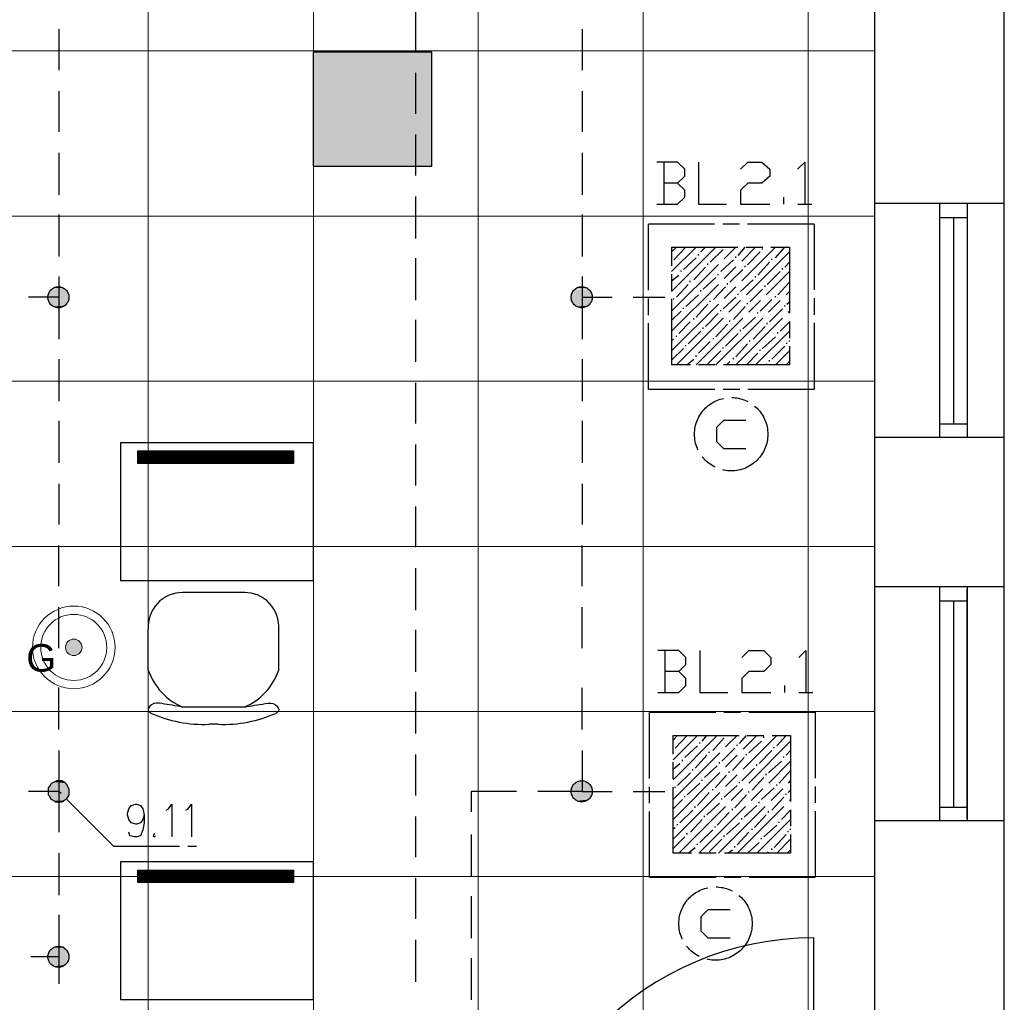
# Model space of a CAD drawing. Header units: millimetres. Extents: x 282377 to 1404227, y -783705 to 1038705.
# Tile 190 of 243: x 385041 to 385398, y 8094 to 8451. Entities that reach past the tile are written whole.
import ezdxf

# ---------------------------------------------------------------- set-up
doc = ezdxf.new("R2010")
doc.units = ezdxf.units.MM
doc.linetypes.add('ACAD_ISO08W100', pattern=[36, 24, -3, 6, -3])
doc.layers.add('!!ELEKTRYKA', color=7, linetype='Continuous')
doc.layers.add('PG_WYPOSAŻENIE', color=9, linetype='Continuous', lineweight=18)
doc.styles.get("Standard").update_dxf_attribs({"font": 'arial.ttf'})

# ---------------------------------------------------------------- blocks, each defined once
blk = doc.blocks.new('A$C6778e20a')
at = {"layer": 'PG_WYPOSAŻENIE', "lineweight": 20, "true_color": 0xa953a0}
h = blk.add_hatch(color=215, dxfattribs=at)
h.dxf.hatch_style = 1
edge = h.paths.add_edge_path()
edge.add_arc((-30, 30), 3, 0, 360)
at = {"layer": 'PG_WYPOSAŻENIE', "color": 217, "true_color": 0x93278f}
for radius in [15, 12, 3]:
    blk.add_circle((-30, 30), radius, dxfattribs=at)
at = {"layer": 'PG_WYPOSAŻENIE', "color": 217, "true_color": 0x93278f, "insert": (-47.23, 31.18), "char_height": 10, "width": 650.6795, "attachment_point": 1}
blk.add_mtext('G', dxfattribs=at)

msp = doc.modelspace()

# ---------------------------------------------------------------- hatches: boundary and pattern name
at = {"layer": '!!ELEKTRYKA'}
h = msp.add_hatch(color=252, dxfattribs=at)
h.dxf.hatch_style = 1
h.paths.add_polyline_path([(385190.2, 8398.12), (385190.2, 8439.62), (385158.05, 8439.62), (385147.2, 8425.2), (385147.2, 8398.12)])
h = msp.add_hatch(color=252, dxfattribs=at)
h.dxf.hatch_style = 1
h.paths.add_polyline_path([(385158.05, 8439.62), (385147.2, 8439.62), (385147.2, 8425.2)])

# ---------------------------------------------------------------- linework, layer by layer
at = {"layer": '!!ELEKTRYKA', "color": 252, "lineweight": 15, "ltscale": 15}
for p, q in [((385087.2, 8991.12), (385087.2, 7840.12)), ((385147.2, 8439.62), (385147.2, 8936.12)), ((385207.13, 8019.12), (385207.13, 8798.76)), ((385267.04, 8022.5), (385267.04, 8802.14)), ((385327, 8020.34), (385327, 8799.98)), ((385351.2, 8440.12), (384595.7, 8440.12)), ((385147.2, 8398.12), (385147.2, 7840.12)), ((385351.2, 8380.12), (384578.7, 8380.12)), ((385351.2, 8320.12), (384578.7, 8320.12)), ((385351.2, 8260.12), (384578.7, 8260.12)), ((385351.2, 8200.12), (384578.7, 8200.12)), ((385351.2, 8140.12), (384578.7, 8140.12))]:
    msp.add_line(p, q, dxfattribs=at)
at = {"layer": '!!ELEKTRYKA', "color": 252}
for p, q in [((385351.2, 8019.12), (385351.2, 8831.62)), ((385398.2, 8043.62), (385398.2, 8743.12)), ((385190.2, 8439.62), (385147.2, 8439.62)), ((385147.2, 8398.12), (385147.2, 8439.62)), ((385190.2, 8398.12), (385190.2, 8439.62)), ((385190.2, 8398.12), (385147.2, 8398.12)), ((385398.2, 8384.62), (385351.2, 8384.62)), ((385374.7, 8384.62), (385374.7, 8299.62)), ((385384.7, 8384.62), (385384.7, 8299.62)), ((385384.7, 8384.12), (385384.7, 8300.12)), ((385374.7, 8379.62), (385384.7, 8379.62)), ((385379.7, 8379.62), (385379.7, 8304.62)), ((385374.7, 8304.62), (385384.7, 8304.62)), ((385398.2, 8299.62), (385351.2, 8299.62)), ((385147.2, 8297.69), (385077.2, 8297.69)), ((385077.2, 8297.69), (385077.2, 8247.69)), ((385147.2, 8247.69), (385147.2, 8297.69)), ((385077.2, 8247.69), (385147.2, 8247.69)), ((385398.2, 8245.37), (385351.2, 8245.37)), ((385374.7, 8245.37), (385374.7, 8160.37)), ((385384.7, 8245.37), (385384.7, 8160.37)), ((385384.7, 8161.12), (385384.7, 8244.62)), ((385374.7, 8240.37), (385384.7, 8240.37)), ((385379.7, 8240.37), (385379.7, 8165.37)), ((385374.7, 8165.37), (385384.7, 8165.37)), ((385398.2, 8160.37), (385351.2, 8160.37)), ((385147.2, 8145.46), (385077.2, 8145.46)), ((385077.2, 8145.46), (385077.2, 8095.46)), ((385147.2, 8095.46), (385147.2, 8145.46)), ((385077.2, 8095.46), (385147.2, 8095.46))]:
    msp.add_line(p, q, dxfattribs=at)
at = {"layer": '!!ELEKTRYKA', "color": 252, "linetype": 'Continuous', "ltscale": 10}
for p, q in [((385083.46, 8294.72), (385083.49, 8294.76)), ((385083.46, 8294.28), (385083.94, 8294.76)), ((385083.46, 8293.83), (385084.39, 8294.76)), ((385083.46, 8293.38), (385084.84, 8294.76)), ((385083.46, 8292.93), (385085.29, 8294.76)), ((385083.46, 8292.48), (385085.74, 8294.76)), ((385083.46, 8292.03), (385086.19, 8294.76)), ((385083.46, 8291.58), (385086.64, 8294.76)), ((385083.46, 8291.13), (385087.08, 8294.76)), ((385083.46, 8290.68), (385087.53, 8294.76)), ((385083.48, 8290.26), (385087.98, 8294.76)), ((385083.93, 8290.26), (385088.43, 8294.76)), ((385084.38, 8290.26), (385088.88, 8294.76)), ((385084.83, 8290.26), (385089.33, 8294.76)), ((385085.28, 8290.26), (385089.78, 8294.76)), ((385085.73, 8290.26), (385090.23, 8294.76)), ((385086.18, 8290.26), (385090.68, 8294.76)), ((385086.63, 8290.26), (385091.13, 8294.76)), ((385087.08, 8290.26), (385091.57, 8294.76)), ((385087.52, 8290.26), (385092.02, 8294.76)), ((385087.97, 8290.26), (385092.47, 8294.76)), ((385088.42, 8290.26), (385092.92, 8294.76)), ((385088.87, 8290.26), (385093.37, 8294.76)), ((385089.32, 8290.26), (385093.82, 8294.76)), ((385089.77, 8290.26), (385094.27, 8294.76)), ((385090.22, 8290.26), (385094.72, 8294.76)), ((385090.67, 8290.26), (385095.17, 8294.76)), ((385091.12, 8290.26), (385095.62, 8294.76)), ((385091.57, 8290.26), (385096.06, 8294.76)), ((385092.01, 8290.26), (385096.51, 8294.76)), ((385092.46, 8290.26), (385096.96, 8294.76)), ((385092.91, 8290.26), (385097.41, 8294.76)), ((385093.36, 8290.26), (385097.86, 8294.76)), ((385093.81, 8290.26), (385098.31, 8294.76)), ((385094.26, 8290.26), (385098.76, 8294.76)), ((385094.71, 8290.26), (385099.21, 8294.76)), ((385095.16, 8290.26), (385099.66, 8294.76)), ((385095.61, 8290.26), (385100.11, 8294.76)), ((385096.06, 8290.26), (385100.55, 8294.76)), ((385096.5, 8290.26), (385101, 8294.76)), ((385096.95, 8290.26), (385101.45, 8294.76)), ((385097.4, 8290.26), (385101.9, 8294.76)), ((385097.85, 8290.26), (385102.35, 8294.76)), ((385098.3, 8290.26), (385102.8, 8294.76)), ((385098.75, 8290.26), (385103.25, 8294.76)), ((385099.2, 8290.26), (385103.7, 8294.76)), ((385099.65, 8290.26), (385104.15, 8294.76)), ((385100.1, 8290.26), (385104.6, 8294.76)), ((385100.55, 8290.26), (385105.04, 8294.76)), ((385100.99, 8290.26), (385105.49, 8294.76)), ((385101.44, 8290.26), (385105.94, 8294.76)), ((385101.89, 8290.26), (385106.39, 8294.76)), ((385102.34, 8290.26), (385106.84, 8294.76)), ((385102.79, 8290.26), (385107.29, 8294.76)), ((385103.24, 8290.26), (385107.74, 8294.76)), ((385103.69, 8290.26), (385108.19, 8294.76)), ((385104.14, 8290.26), (385108.64, 8294.76)), ((385104.59, 8290.26), (385109.09, 8294.76)), ((385105.04, 8290.26), (385109.53, 8294.76)), ((385105.48, 8290.26), (385109.98, 8294.76)), ((385105.93, 8290.26), (385110.43, 8294.76)), ((385106.38, 8290.26), (385110.88, 8294.76)), ((385106.83, 8290.26), (385111.33, 8294.76)), ((385107.28, 8290.26), (385111.78, 8294.76)), ((385107.73, 8290.26), (385112.23, 8294.76)), ((385108.18, 8290.26), (385112.68, 8294.76)), ((385108.63, 8290.26), (385113.13, 8294.76)), ((385109.08, 8290.26), (385113.58, 8294.76)), ((385109.53, 8290.26), (385114.02, 8294.76)), ((385109.97, 8290.26), (385114.47, 8294.76)), ((385110.42, 8290.26), (385114.92, 8294.76)), ((385110.87, 8290.26), (385115.37, 8294.76)), ((385111.32, 8290.26), (385115.82, 8294.76)), ((385111.77, 8290.26), (385116.27, 8294.76)), ((385112.22, 8290.26), (385116.72, 8294.76)), ((385112.67, 8290.26), (385117.17, 8294.76)), ((385113.12, 8290.26), (385117.62, 8294.76)), ((385113.57, 8290.26), (385118.07, 8294.76)), ((385114.02, 8290.26), (385118.52, 8294.76)), ((385114.46, 8290.26), (385118.96, 8294.76)), ((385114.91, 8290.26), (385119.41, 8294.76)), ((385115.36, 8290.26), (385119.86, 8294.76)), ((385115.81, 8290.26), (385120.31, 8294.76)), ((385116.26, 8290.26), (385120.76, 8294.76)), ((385116.71, 8290.26), (385121.21, 8294.76)), ((385117.16, 8290.26), (385121.66, 8294.76)), ((385117.61, 8290.26), (385122.11, 8294.76)), ((385118.06, 8290.26), (385122.56, 8294.76)), ((385118.51, 8290.26), (385123.01, 8294.76)), ((385118.95, 8290.26), (385123.45, 8294.76)), ((385119.4, 8290.26), (385123.9, 8294.76)), ((385119.85, 8290.26), (385124.35, 8294.76)), ((385120.3, 8290.26), (385124.8, 8294.76)), ((385120.75, 8290.26), (385125.25, 8294.76)), ((385121.2, 8290.26), (385125.7, 8294.76)), ((385121.65, 8290.26), (385126.15, 8294.76)), ((385122.1, 8290.26), (385126.6, 8294.76)), ((385122.55, 8290.26), (385127.05, 8294.76)), ((385123, 8290.26), (385127.5, 8294.76)), ((385123.45, 8290.26), (385127.94, 8294.76)), ((385123.89, 8290.26), (385128.39, 8294.76)), ((385124.34, 8290.26), (385128.84, 8294.76)), ((385124.79, 8290.26), (385129.29, 8294.76)), ((385125.24, 8290.26), (385129.74, 8294.76)), ((385125.69, 8290.26), (385130.19, 8294.76)), ((385126.14, 8290.26), (385130.64, 8294.76)), ((385126.59, 8290.26), (385131.09, 8294.76)), ((385127.04, 8290.26), (385131.54, 8294.76)), ((385127.49, 8290.26), (385131.99, 8294.76)), ((385127.94, 8290.26), (385132.43, 8294.76)), ((385128.38, 8290.26), (385132.88, 8294.76)), ((385128.83, 8290.26), (385133.33, 8294.76)), ((385129.28, 8290.26), (385133.78, 8294.76)), ((385129.73, 8290.26), (385134.23, 8294.76)), ((385130.18, 8290.26), (385134.68, 8294.76)), ((385130.63, 8290.26), (385135.13, 8294.76)), ((385131.08, 8290.26), (385135.58, 8294.76)), ((385131.53, 8290.26), (385136.03, 8294.76)), ((385131.98, 8290.26), (385136.48, 8294.76)), ((385132.43, 8290.26), (385136.92, 8294.76)), ((385132.87, 8290.26), (385137.37, 8294.76)), ((385133.32, 8290.26), (385137.82, 8294.76)), ((385133.77, 8290.26), (385138.27, 8294.76)), ((385134.22, 8290.26), (385138.72, 8294.76)), ((385134.67, 8290.26), (385139.17, 8294.76)), ((385135.12, 8290.26), (385139.62, 8294.76)), ((385135.57, 8290.26), (385139.99, 8294.68)), ((385136.02, 8290.26), (385139.99, 8294.24)), ((385136.47, 8290.26), (385139.99, 8293.79)), ((385136.92, 8290.26), (385139.99, 8293.34)), ((385137.36, 8290.26), (385139.99, 8292.89)), ((385137.81, 8290.26), (385139.99, 8292.44)), ((385138.26, 8290.26), (385139.99, 8291.99)), ((385138.71, 8290.26), (385139.99, 8291.54)), ((385139.16, 8290.26), (385139.99, 8291.09)), ((385139.61, 8290.26), (385139.99, 8290.64)), ((385083.46, 8142.49), (385083.49, 8142.52)), ((385083.46, 8142.04), (385083.94, 8142.52)), ((385083.46, 8141.59), (385084.39, 8142.52)), ((385083.46, 8141.14), (385084.84, 8142.52)), ((385083.46, 8140.69), (385085.29, 8142.52)), ((385083.46, 8140.24), (385085.74, 8142.52)), ((385083.46, 8139.79), (385086.19, 8142.52)), ((385083.46, 8139.34), (385086.64, 8142.52)), ((385083.46, 8138.89), (385087.08, 8142.52)), ((385083.46, 8138.45), (385087.53, 8142.52)), ((385083.48, 8138.02), (385087.98, 8142.52)), ((385083.93, 8138.02), (385088.43, 8142.52)), ((385084.38, 8138.02), (385088.88, 8142.52)), ((385084.83, 8138.02), (385089.33, 8142.52)), ((385085.28, 8138.02), (385089.78, 8142.52)), ((385085.73, 8138.02), (385090.23, 8142.52)), ((385086.18, 8138.02), (385090.68, 8142.52)), ((385086.63, 8138.02), (385091.13, 8142.52)), ((385087.08, 8138.02), (385091.57, 8142.52)), ((385087.52, 8138.02), (385092.02, 8142.52)), ((385087.97, 8138.02), (385092.47, 8142.52)), ((385088.42, 8138.02), (385092.92, 8142.52)), ((385088.87, 8138.02), (385093.37, 8142.52)), ((385089.32, 8138.02), (385093.82, 8142.52)), ((385089.77, 8138.02), (385094.27, 8142.52)), ((385090.22, 8138.02), (385094.72, 8142.52)), ((385090.67, 8138.02), (385095.17, 8142.52)), ((385091.12, 8138.02), (385095.62, 8142.52)), ((385091.57, 8138.02), (385096.06, 8142.52)), ((385092.01, 8138.02), (385096.51, 8142.52)), ((385092.46, 8138.02), (385096.96, 8142.52)), ((385092.91, 8138.02), (385097.41, 8142.52)), ((385093.36, 8138.02), (385097.86, 8142.52)), ((385093.81, 8138.02), (385098.31, 8142.52)), ((385094.26, 8138.02), (385098.76, 8142.52)), ((385094.71, 8138.02), (385099.21, 8142.52)), ((385095.16, 8138.02), (385099.66, 8142.52)), ((385095.61, 8138.02), (385100.11, 8142.52)), ((385096.06, 8138.02), (385100.55, 8142.52)), ((385096.5, 8138.02), (385101, 8142.52)), ((385096.95, 8138.02), (385101.45, 8142.52)), ((385097.4, 8138.02), (385101.9, 8142.52)), ((385097.85, 8138.02), (385102.35, 8142.52)), ((385098.3, 8138.02), (385102.8, 8142.52)), ((385098.75, 8138.02), (385103.25, 8142.52)), ((385099.2, 8138.02), (385103.7, 8142.52)), ((385099.65, 8138.02), (385104.15, 8142.52)), ((385100.1, 8138.02), (385104.6, 8142.52)), ((385100.55, 8138.02), (385105.04, 8142.52)), ((385100.99, 8138.02), (385105.49, 8142.52)), ((385101.44, 8138.02), (385105.94, 8142.52)), ((385101.89, 8138.02), (385106.39, 8142.52)), ((385102.34, 8138.02), (385106.84, 8142.52)), ((385102.79, 8138.02), (385107.29, 8142.52)), ((385103.24, 8138.02), (385107.74, 8142.52)), ((385103.69, 8138.02), (385108.19, 8142.52)), ((385104.14, 8138.02), (385108.64, 8142.52)), ((385104.59, 8138.02), (385109.09, 8142.52)), ((385105.04, 8138.02), (385109.53, 8142.52)), ((385105.48, 8138.02), (385109.98, 8142.52)), ((385105.93, 8138.02), (385110.43, 8142.52)), ((385106.38, 8138.02), (385110.88, 8142.52)), ((385106.83, 8138.02), (385111.33, 8142.52)), ((385107.28, 8138.02), (385111.78, 8142.52)), ((385107.73, 8138.02), (385112.23, 8142.52)), ((385108.18, 8138.02), (385112.68, 8142.52)), ((385108.63, 8138.02), (385113.13, 8142.52)), ((385109.08, 8138.02), (385113.58, 8142.52)), ((385109.53, 8138.02), (385114.02, 8142.52)), ((385109.97, 8138.02), (385114.47, 8142.52)), ((385110.42, 8138.02), (385114.92, 8142.52)), ((385110.87, 8138.02), (385115.37, 8142.52)), ((385111.32, 8138.02), (385115.82, 8142.52)), ((385111.77, 8138.02), (385116.27, 8142.52)), ((385112.22, 8138.02), (385116.72, 8142.52)), ((385112.67, 8138.02), (385117.17, 8142.52)), ((385113.12, 8138.02), (385117.62, 8142.52)), ((385113.57, 8138.02), (385118.07, 8142.52)), ((385114.02, 8138.02), (385118.52, 8142.52)), ((385114.46, 8138.02), (385118.96, 8142.52)), ((385114.91, 8138.02), (385119.41, 8142.52)), ((385115.36, 8138.02), (385119.86, 8142.52)), ((385115.81, 8138.02), (385120.31, 8142.52)), ((385116.26, 8138.02), (385120.76, 8142.52)), ((385116.71, 8138.02), (385121.21, 8142.52)), ((385117.16, 8138.02), (385121.66, 8142.52)), ((385117.61, 8138.02), (385122.11, 8142.52)), ((385118.06, 8138.02), (385122.56, 8142.52)), ((385118.51, 8138.02), (385123.01, 8142.52)), ((385118.95, 8138.02), (385123.45, 8142.52)), ((385119.4, 8138.02), (385123.9, 8142.52)), ((385119.85, 8138.02), (385124.35, 8142.52)), ((385120.3, 8138.02), (385124.8, 8142.52)), ((385120.75, 8138.02), (385125.25, 8142.52)), ((385121.2, 8138.02), (385125.7, 8142.52)), ((385121.65, 8138.02), (385126.15, 8142.52)), ((385122.1, 8138.02), (385126.6, 8142.52)), ((385122.55, 8138.02), (385127.05, 8142.52)), ((385123, 8138.02), (385127.5, 8142.52)), ((385123.45, 8138.02), (385127.94, 8142.52)), ((385123.89, 8138.02), (385128.39, 8142.52)), ((385124.34, 8138.02), (385128.84, 8142.52)), ((385124.79, 8138.02), (385129.29, 8142.52)), ((385125.24, 8138.02), (385129.74, 8142.52)), ((385125.69, 8138.02), (385130.19, 8142.52)), ((385126.14, 8138.02), (385130.64, 8142.52)), ((385126.59, 8138.02), (385131.09, 8142.52)), ((385127.04, 8138.02), (385131.54, 8142.52)), ((385127.49, 8138.02), (385131.99, 8142.52)), ((385127.94, 8138.02), (385132.43, 8142.52)), ((385128.38, 8138.02), (385132.88, 8142.52)), ((385128.83, 8138.02), (385133.33, 8142.52)), ((385129.28, 8138.02), (385133.78, 8142.52)), ((385129.73, 8138.02), (385134.23, 8142.52)), ((385130.18, 8138.02), (385134.68, 8142.52)), ((385130.63, 8138.02), (385135.13, 8142.52)), ((385131.08, 8138.02), (385135.58, 8142.52)), ((385131.53, 8138.02), (385136.03, 8142.52)), ((385131.98, 8138.02), (385136.48, 8142.52)), ((385132.43, 8138.02), (385136.92, 8142.52)), ((385132.87, 8138.02), (385137.37, 8142.52)), ((385133.32, 8138.02), (385137.82, 8142.52)), ((385133.77, 8138.02), (385138.27, 8142.52)), ((385134.22, 8138.02), (385138.72, 8142.52)), ((385134.67, 8138.02), (385139.17, 8142.52)), ((385135.12, 8138.02), (385139.62, 8142.52)), ((385135.57, 8138.02), (385139.99, 8142.45)), ((385136.02, 8138.02), (385139.99, 8142)), ((385136.47, 8138.02), (385139.99, 8141.55)), ((385136.92, 8138.02), (385139.99, 8141.1)), ((385137.36, 8138.02), (385139.99, 8140.65)), ((385137.81, 8138.02), (385139.99, 8140.2)), ((385138.26, 8138.02), (385139.99, 8139.75)), ((385138.71, 8138.02), (385139.99, 8139.3)), ((385139.16, 8138.02), (385139.99, 8138.85)), ((385139.61, 8138.02), (385139.99, 8138.41))]:
    msp.add_line(p, q, dxfattribs=at)
at = {"layer": '!!ELEKTRYKA', "color": 252, "ltscale": 10}
for p, q in [((385083.46, 8294.76), (385139.99, 8294.76)), ((385083.46, 8290.26), (385083.46, 8294.76)), ((385139.99, 8294.76), (385139.99, 8290.26)), ((385139.99, 8290.26), (385083.46, 8290.26)), ((385083.46, 8142.52), (385139.99, 8142.52)), ((385083.46, 8138.02), (385083.46, 8142.52)), ((385139.99, 8142.52), (385139.99, 8138.02)), ((385139.99, 8138.02), (385083.46, 8138.02))]:
    msp.add_line(p, q, dxfattribs=at)
at = {"layer": '!!ELEKTRYKA', "color": 251, "true_color": 0x636466}
for p, q in [((385122.29, 8243.32), (385099.81, 8243.32)), ((385087.25, 8215.18), (385087.25, 8229.89)), ((385134.62, 8215.18), (385134.62, 8229.89)), ((385122.18, 8201.75), (385099.69, 8201.75)), ((385112.62, 8195.46), (385109.25, 8195.46))]:
    msp.add_line(p, q, dxfattribs=at)
at = {"layer": '!!ELEKTRYKA', "color": 252, "extrusion": (0, 0, -1)}
msp.add_line((385328.95, 8007.87), (385328.95, 8117.87), dxfattribs=at)
at = {"layer": '!!ELEKTRYKA', "color": 5, "linetype": 'ACAD_ISO08W100', "lineweight": -3}
for points in [[(385184.36, 8454.56), (385184.36, 8439.74)], [(385054.76, 8447.95), (385054.76, 8433.13)], [(385244.8, 8447.96), (385244.8, 8433.15)], [(385184.36, 8432.12), (385184.36, 8417.3)], [(385054.76, 8425.52), (385054.76, 8410.7)], [(385244.8, 8425.53), (385244.8, 8410.71)], [(385184.36, 8409.69), (385184.36, 8394.87)], [(385054.76, 8403.08), (385054.76, 8387.84)], [(385244.8, 8403.09), (385244.8, 8387.85)], [(385279.52, 8392.07), (385282.1, 8394.62), (385282.1, 8397.16), (385279.52, 8399.7), (385271.92, 8399.7)], [(385274.47, 8399.69), (385274.47, 8384.45)], [(385287.17, 8399.69), (385287.17, 8384.45), (385297.33, 8384.45)], [(385302.42, 8397.16), (385304.99, 8399.69), (385310.07, 8399.69), (385312.99, 8397.16), (385312.99, 8394.61), (385310.07, 8392.07), (385304.99, 8392.07), (385302.42, 8389.53), (385302.42, 8384.45), (385312.99, 8384.45)], [(385323.12, 8397.16), (385325.69, 8399.7), (385325.69, 8384.46)], [(385271.92, 8384.46), (385279.52, 8384.46), (385282.1, 8387), (385282.1, 8389.53), (385279.52, 8392.07), (385274.43, 8392.07)], [(385184.36, 8387.25), (385184.36, 8372.01)], [(385318.08, 8384.45), (385318.08, 8386.99)], [(385323.15, 8384.45), (385328.24, 8384.45)], [(385054.76, 8380.64), (385054.76, 8365.4)], [(385244.8, 8380.65), (385244.8, 8365.41)], [(385277.35, 8367.11), (385279.06, 8368.8)], [(385277.35, 8359.91), (385286.26, 8368.8)], [(385277.35, 8352.71), (385293.46, 8368.8)], [(385277.35, 8345.52), (385300.65, 8368.8)], [(385277.35, 8338.32), (385307.85, 8368.8)], [(385277.35, 8331.12), (385315.05, 8368.8)], [(385278.21, 8364.15), (385282.48, 8368.8)], [(385279.06, 8326.04), (385320.11, 8367.11)], [(385287.12, 8365.83), (385287.12, 8366.26)], [(385287.97, 8367.11), (385289.68, 8368.8)], [(385291.32, 8363.3), (385296.02, 8367.95)], [(385301.51, 8365.83), (385304.08, 8368.8)], [(385304.86, 8362.45), (385309.56, 8367.11)], [(385310.42, 8367.95), (385310.42, 8368.38)], [(385315.05, 8364.99), (385318.47, 8368.8)], [(385184.36, 8364.81), (385184.36, 8349.57)], [(385281.63, 8360.75), (385286.26, 8364.99)], [(385290.46, 8362.45), (385290.46, 8362.87)], [(385295.17, 8359.91), (385299.8, 8364.15)], [(385300.65, 8364.99), (385300.65, 8365.41)], [(385308.71, 8358.64), (385312.91, 8363.3)], [(385313.77, 8364.15), (385313.77, 8364.57)], [(385318.47, 8361.6), (385320.11, 8363.3)], [(385280.77, 8359.91), (385280.77, 8360.33)], [(385285.4, 8356.95), (385289.68, 8361.6)], [(385286.26, 8326.04), (385320.11, 8359.91)], [(385294.31, 8358.64), (385294.31, 8359.06)], [(385298.52, 8356.1), (385303.22, 8360.75)], [(385304.08, 8361.6), (385304.08, 8362.03)], [(385312.06, 8355.25), (385316.76, 8359.91)], [(385317.62, 8360.75), (385317.62, 8361.18)], [(385054.74, 8358.21), (385054.74, 8350.59), (385043.72, 8350.59)], [(385244.8, 8358.21), (385244.8, 8350.59), (385255.77, 8350.59)], [(385277.35, 8356.52), (385279.92, 8358.64)], [(385279.06, 8350.6), (385283.34, 8355.25)], [(385284.12, 8356.1), (385284.12, 8356.52)], [(385288.83, 8353.56), (385293.46, 8357.8)], [(385297.66, 8355.25), (385297.66, 8355.68)], [(385302.37, 8352.71), (385307, 8356.95)], [(385307.85, 8357.8), (385307.85, 8358.22)], [(385315.91, 8351.44), (385320.11, 8356.1)], [(385287.97, 8352.71), (385287.97, 8353.14)], [(385292.6, 8349.75), (385296.88, 8354.4)], [(385293.46, 8326.04), (385320.11, 8352.71)], [(385301.51, 8351.44), (385301.51, 8351.87)], [(385305.71, 8348.9), (385310.42, 8353.56)], [(385311.27, 8354.4), (385311.27, 8354.83)], [(385054.76, 8350.58), (385054.76, 8335.35)], [(385244.8, 8350.59), (385244.8, 8335.35)], [(385263.43, 8350.59), (385274.87, 8350.59)], [(385278.21, 8349.75), (385278.21, 8350.17)], [(385282.48, 8347.21), (385287.12, 8351.44)], [(385286.26, 8343.4), (385290.46, 8348.05)], [(385291.32, 8348.9), (385291.32, 8349.32)], [(385296.02, 8346.37), (385300.65, 8350.6)], [(385304.86, 8348.05), (385304.86, 8348.48)], [(385309.56, 8345.52), (385313.77, 8349.75)], [(385315.05, 8350.6), (385315.05, 8351.02)], [(385319.25, 8348.05), (385320.11, 8348.9)], [(385277.35, 8342.13), (385280.77, 8345.52)], [(385281.63, 8346.37), (385281.63, 8346.79)], [(385289.68, 8340.01), (385294.31, 8344.67)], [(385295.17, 8345.52), (385295.17, 8345.94)], [(385299.8, 8342.55), (385304.08, 8347.21)], [(385300.65, 8326.04), (385320.11, 8345.52)], [(385308.71, 8344.67), (385308.71, 8345.09)], [(385312.91, 8341.7), (385317.62, 8346.37)], [(385318.47, 8347.21), (385318.47, 8347.63)], [(385184.36, 8342.37), (385184.36, 8327.13)], [(385279.92, 8337.47), (385284.12, 8341.7)], [(385285.4, 8342.55), (385285.4, 8342.97)], [(385298.52, 8341.7), (385298.52, 8342.13)], [(385303.22, 8339.17), (385307.85, 8343.4)], [(385312.06, 8340.86), (385312.06, 8341.28)], [(385316.76, 8338.32), (385320.11, 8341.7)], [(385283.34, 8333.66), (385287.97, 8338.32)], [(385288.83, 8339.17), (385288.83, 8339.59)], [(385293.46, 8336.2), (385297.66, 8340.86)], [(385296.88, 8332.82), (385301.51, 8337.47)], [(385302.37, 8338.32), (385302.37, 8338.74)], [(385307, 8335.36), (385311.27, 8340.01)], [(385307.85, 8326.04), (385320.11, 8338.32)], [(385315.91, 8337.47), (385315.91, 8337.89)], [(385277.35, 8334.93), (385278.21, 8335.36)], [(385279.06, 8336.2), (385279.06, 8336.62)], [(385287.12, 8330.27), (385291.32, 8334.51)], [(385292.6, 8335.36), (385292.6, 8335.78)], [(385305.71, 8334.51), (385305.71, 8334.93)], [(385310.42, 8331.97), (385315.05, 8336.2)], [(385319.25, 8333.66), (385319.25, 8334.09)], [(385320.11, 8334.51), (385320.11, 8334.93)], [(385277.35, 8327.74), (385281.63, 8331.97)], [(385282.48, 8332.82), (385282.48, 8333.24)], [(385290.46, 8326.46), (385295.17, 8331.12)], [(385296.02, 8331.97), (385296.02, 8332.39)], [(385300.65, 8329.01), (385304.86, 8333.66)], [(385304.5, 8326.04), (385308.71, 8330.27)], [(385309.56, 8331.12), (385309.56, 8331.54)], [(385313.77, 8328.16), (385318.47, 8332.82)], [(385315.05, 8326.04), (385320.11, 8331.12)], [(385054.76, 8328.15), (385054.76, 8312.91)], [(385244.8, 8328.15), (385244.8, 8312.92)], [(385282.91, 8326.04), (385285.4, 8328.16)], [(385286.26, 8329.01), (385286.26, 8329.43)], [(385297.31, 8326.04), (385298.52, 8327.31)], [(385299.8, 8328.16), (385299.8, 8328.59)], [(385312.91, 8327.31), (385312.91, 8327.74)], [(385318.9, 8326.04), (385320.11, 8327.31)], [(385311.7, 8326.04), (385312.06, 8326.46)], [(385184.36, 8319.51), (385184.36, 8304.69)], [(385054.76, 8305.71), (385054.76, 8290.47)], [(385244.8, 8305.72), (385244.8, 8290.48)], [(385304.28, 8305.8), (385296.25, 8305.8), (385293.71, 8303.26), (385293.71, 8298.19), (385296.25, 8295.65), (385304.28, 8295.65)], [(385184.36, 8297.07), (385184.36, 8282.26)], [(385054.76, 8282.85), (385054.76, 8268.03)], [(385244.8, 8282.86), (385244.8, 8268.04)], [(385184.36, 8274.64), (385184.36, 8259.82)], [(385054.74, 8245.6), (385054.74, 8260.42)], [(385244.8, 8245.6), (385244.8, 8260.42)], [(385184.36, 8252.2), (385184.36, 8236.96)], [(385054.74, 8223.16), (385054.74, 8237.99)], [(385244.8, 8223.16), (385244.8, 8237.98)], [(385184.36, 8229.76), (385184.36, 8214.52)], [(385279.93, 8214.7), (385282.51, 8217.24), (385282.51, 8219.78), (385279.93, 8222.32), (385272.33, 8222.32)], [(385274.88, 8222.32), (385274.88, 8207.08)], [(385287.58, 8222.32), (385287.58, 8207.08), (385297.75, 8207.08)], [(385302.83, 8219.78), (385305.4, 8222.32), (385310.9, 8222.32), (385313.4, 8219.78), (385313.4, 8217.24), (385310.9, 8214.69), (385305.4, 8214.69), (385302.83, 8212.16), (385302.83, 8207.08), (385313.4, 8207.08)], [(385323.53, 8219.78), (385326.1, 8222.32), (385326.1, 8207.09)], [(385272.33, 8207.08), (385279.93, 8207.08), (385282.51, 8209.62), (385282.51, 8212.16), (385279.93, 8214.7), (385274.84, 8214.7)], [(385054.74, 8193.54), (385054.74, 8208.78)], [(385244.8, 8193.54), (385244.8, 8208.77)], [(385318.49, 8207.08), (385318.49, 8209.62)], [(385184.36, 8207.32), (385184.36, 8192.09)], [(385323.57, 8207.08), (385328.65, 8207.08)], [(385277.85, 8189.72), (385279.52, 8191.42)], [(385277.85, 8182.52), (385286.77, 8191.42)], [(385277.85, 8175.33), (385293.95, 8191.42)], [(385277.85, 8168.13), (385301.13, 8191.42)], [(385277.85, 8160.93), (385308.31, 8191.42)], [(385277.85, 8153.74), (385315.56, 8191.42)], [(385278.69, 8186.76), (385282.94, 8191.42)], [(385288.44, 8189.3), (385290.12, 8191.42)], [(385301.97, 8188.45), (385304.54, 8191.42)], [(385310.89, 8190.57), (385310.89, 8190.99)], [(385315.56, 8187.6), (385318.9, 8191.42)], [(385279.94, 8148.66), (385320.58, 8189.3)], [(385282.1, 8183.37), (385286.77, 8187.6)], [(385287.61, 8188.45), (385287.61, 8188.87)], [(385292.28, 8185.91), (385296.46, 8190.57)], [(385301.13, 8187.6), (385301.13, 8188.03)], [(385305.38, 8185.07), (385310.05, 8189.3)], [(385314.65, 8186.76), (385314.65, 8187.18)], [(385054.74, 8185.91), (385054.74, 8171.1), (385043.72, 8171.1)], [(385184.36, 8184.46), (385184.36, 8169.64)], [(385244.8, 8185.91), (385244.8, 8171.1), (385255.77, 8171.1)], [(385285.87, 8179.56), (385290.12, 8184.22)], [(385290.95, 8185.07), (385290.95, 8185.48)], [(385295.62, 8182.1), (385300.29, 8186.76)], [(385304.54, 8184.22), (385304.54, 8184.64)], [(385309.14, 8181.25), (385313.81, 8185.91)], [(385318.07, 8183.37), (385318.07, 8183.79)], [(385318.9, 8184.22), (385320.58, 8185.91)], [(385277.85, 8179.14), (385280.36, 8181.25)], [(385281.27, 8182.1), (385281.27, 8182.52)], [(385287.19, 8148.66), (385320.58, 8182.1)], [(385289.28, 8176.17), (385293.95, 8180.4)], [(385294.79, 8181.25), (385294.79, 8181.68)], [(385299.46, 8178.72), (385303.71, 8183.37)], [(385308.31, 8180.4), (385308.31, 8180.83)], [(385312.56, 8177.87), (385317.23, 8182.1)], [(385279.52, 8173.21), (385284.19, 8177.87)], [(385285.03, 8178.72), (385285.03, 8179.14)], [(385293.11, 8172.36), (385297.3, 8177.02)], [(385298.2, 8177.87), (385298.2, 8178.29)], [(385302.8, 8174.9), (385307.47, 8179.56)], [(385311.72, 8177.02), (385311.72, 8177.44)], [(385316.39, 8174.05), (385320.58, 8178.72)], [(385278.69, 8172.36), (385278.69, 8172.79)], [(385282.94, 8169.82), (385287.61, 8174.05)], [(385288.44, 8174.9), (385288.44, 8175.33)], [(385294.37, 8148.66), (385320.58, 8174.9)], [(385296.46, 8168.98), (385301.13, 8173.21)], [(385301.97, 8174.05), (385301.97, 8174.48)], [(385306.64, 8171.52), (385310.89, 8176.17)], [(385315.56, 8173.21), (385315.56, 8173.64)], [(385074.66, 8151.2), (385054.76, 8171.1), (385054.76, 8156.28)], [(385221.05, 8171.1), (385204.57, 8171.1), (385204.57, 8163.69)], [(385244.82, 8171.1), (385228.72, 8171.1)], [(385263.43, 8171.1), (385274.87, 8171.1)], [(385282.1, 8168.98), (385282.1, 8169.4)], [(385286.77, 8166.01), (385290.95, 8170.67)], [(385292.28, 8171.52), (385292.28, 8171.94)], [(385300.29, 8165.17), (385304.54, 8169.82)], [(385305.38, 8170.67), (385305.38, 8171.09)], [(385310.05, 8168.13), (385314.65, 8172.36)], [(385318.9, 8169.82), (385318.9, 8170.25)], [(385319.74, 8170.67), (385320.58, 8171.52)], [(385085.69, 8162.63), (385085.27, 8160.93), (385084.42, 8159.66), (385083.14, 8159.24), (385082.72, 8159.24), (385081.01, 8159.66), (385080.16, 8160.93), (385079.74, 8162.63), (385079.74, 8163.05), (385080.16, 8164.74), (385081.01, 8166.01), (385082.72, 8166.44), (385083.14, 8166.44), (385084.42, 8166.01), (385085.27, 8164.74), (385085.69, 8162.63), (385085.69, 8159.66), (385085.27, 8157.12), (385084.42, 8155), (385083.14, 8154.58), (385082.29, 8154.58), (385080.59, 8155), (385080.16, 8156.27)], [(385093.68, 8164.32), (385094.53, 8164.75), (385095.8, 8166.44), (385095.8, 8154.58)], [(385100.85, 8164.32), (385101.7, 8164.75), (385102.98, 8166.44), (385102.98, 8154.59)], [(385277.85, 8164.74), (385281.27, 8168.13)], [(385290.12, 8162.62), (385294.79, 8166.86)], [(385295.62, 8168.13), (385295.62, 8168.56)], [(385301.13, 8148.66), (385320.58, 8168.13)], [(385303.71, 8161.78), (385308.31, 8166.01)], [(385309.14, 8166.86), (385309.14, 8167.29)], [(385313.81, 8164.32), (385318.07, 8168.98)], [(385280.36, 8159.66), (385285.03, 8164.32)], [(385285.87, 8165.17), (385285.87, 8165.59)], [(385289.28, 8161.78), (385289.28, 8162.21)], [(385293.95, 8158.82), (385298.2, 8163.47)], [(385299.46, 8164.32), (385299.46, 8164.74)], [(385307.47, 8157.97), (385311.72, 8162.62)], [(385312.56, 8163.47), (385312.56, 8163.9)], [(385317.23, 8160.93), (385320.58, 8164.32)], [(385184.36, 8162.02), (385184.36, 8147.21)], [(385279.52, 8158.82), (385279.52, 8159.24)], [(385284.19, 8156.27), (385288.44, 8160.93)], [(385297.3, 8155.43), (385301.97, 8159.66)], [(385302.8, 8160.93), (385302.8, 8161.36)], [(385308.31, 8148.66), (385320.58, 8160.93)], [(385310.89, 8154.58), (385315.56, 8158.82)], [(385316.39, 8159.66), (385316.39, 8160.09)], [(385089.48, 8155.85), (385089.05, 8155), (385089.48, 8154.58), (385089.9, 8155)], [(385204.57, 8155.44), (385204.57, 8140.2)], [(385277.85, 8157.55), (385278.69, 8157.97)], [(385282.94, 8155.43), (385282.94, 8155.86)], [(385287.61, 8152.47), (385292.28, 8157.12)], [(385293.11, 8157.97), (385293.11, 8158.39)], [(385296.46, 8154.58), (385296.46, 8155.01)], [(385301.13, 8151.62), (385305.38, 8156.27)], [(385306.64, 8157.12), (385306.64, 8157.55)], [(385314.65, 8150.77), (385318.9, 8155.43)], [(385319.74, 8156.27), (385319.74, 8156.7)], [(385320.58, 8157.12), (385320.58, 8157.55)], [(385277.85, 8150.35), (385282.1, 8154.58)], [(385286.77, 8151.62), (385286.77, 8152.04)], [(385290.95, 8149.08), (385295.62, 8153.74)], [(385304.96, 8148.66), (385309.14, 8152.47)], [(385310.05, 8153.74), (385310.05, 8154.16)], [(385315.56, 8148.66), (385320.58, 8153.74)], [(385054.76, 8148.65), (385054.76, 8133.42)], [(385074.63, 8151.2), (385104.71, 8151.2)], [(385283.36, 8148.66), (385285.87, 8150.77)], [(385297.71, 8148.66), (385299.46, 8149.92)], [(385300.29, 8150.77), (385300.29, 8151.19)], [(385312.14, 8148.66), (385312.56, 8149.08)], [(385313.81, 8149.92), (385313.81, 8150.35)], [(385319.32, 8148.66), (385320.58, 8149.92)], [(385184.36, 8139.59), (385184.36, 8124.77)], [(385204.57, 8133), (385204.57, 8117.76)], [(385298.58, 8128.01), (385290.55, 8128.01), (385288.01, 8125.48), (385288.01, 8120.4), (385290.55, 8117.87), (385298.58, 8117.87)], [(385054.72, 8126.23), (385054.72, 8110.99), (385044.54, 8110.99)], [(385184.36, 8117.15), (385184.36, 8101.91)], [(385054.76, 8110.98), (385054.76, 8101.24)], [(385204.57, 8110.56), (385204.57, 8095.32)]]:
    msp.add_lwpolyline(points, dxfattribs=at)
for points in [[(385268.95, 8377.26), (385329.08, 8377.26), (385329.08, 8317.14), (385268.95, 8317.14)], [(385277.44, 8368.79), (385320.16, 8368.79), (385320.16, 8326.03), (385277.44, 8326.03)], [(385269.36, 8199.88), (385329.49, 8199.88), (385329.49, 8139.77), (385269.36, 8139.77)], [(385277.85, 8191.42), (385320.58, 8191.42), (385320.58, 8148.66), (385277.85, 8148.66)], [(385052.17, 8168.14), (385053.03, 8167.71), (385053.45, 8167.29), (385054.3, 8167.29), (385055.16, 8167.29), (385055.94, 8167.29), (385056.37, 8167.71), (385057.22, 8168.14), (385057.65, 8168.56), (385058.07, 8168.98), (385058.5, 8169.83), (385058.5, 8170.68), (385058.5, 8171.52), (385058.5, 8171.95), (385058.07, 8172.79), (385057.65, 8173.64), (385057.22, 8174.07), (385056.79, 8174.49), (385055.94, 8174.91), (385055.16, 8174.91), (385054.3, 8174.91), (385053.88, 8174.91), (385053.03, 8174.49), (385052.17, 8174.07), (385051.75, 8173.64), (385051.32, 8172.79), (385050.89, 8172.37), (385050.89, 8171.52), (385050.89, 8170.68), (385050.89, 8169.83), (385051.32, 8169.41), (385051.75, 8168.56)]]:
    msp.add_lwpolyline(points, close=True, dxfattribs=at)
for centre, radius in [((385054.59, 8350.6), 3.82), ((385054.59, 8350.6), 3.82), ((385244.69, 8350.61), 3.83), ((385244.69, 8350.61), 3.83), ((385298.98, 8300.85), 13.32), ((385244.69, 8171.12), 3.83), ((385244.69, 8171.12), 3.83), ((385293.28, 8123.07), 13.32), ((385054.59, 8110.99), 3.82), ((385054.59, 8110.99), 3.82)]:
    msp.add_circle(centre, radius, dxfattribs=at)
at = {"layer": '!!ELEKTRYKA', "color": 251, "true_color": 0x636466}
for centre, radius, start, end in [((385099.62, 8230.91), 12.41, 89.1253, 184.7213), ((385122.25, 8230.91), 12.41, 355.2787, 90.8747), ((385108.29, 8222.19), 22.17, 198.4268, 247.1974), ((385113.58, 8222.19), 22.17, 292.8026, 341.5732), ((385107.5, 8242.77), 47.34, 245.8854, 272.1217), ((385114.37, 8242.77), 47.34, 267.8783, 294.1146)]:
    msp.add_arc(centre, radius, start, end, dxfattribs=at)
at = {"layer": '!!ELEKTRYKA', "color": 252}
msp.add_arc((385328.95, 8007.87), 110, 90, 180, dxfattribs=at)
at = {"layer": '!!ELEKTRYKA', "color": 251, "true_color": 0x636466}
for points in [[(385099.69, 8201.75), (385092.18, 8203), (385088.37, 8202.58), (385087.33, 8200.33), (385088.15, 8199.56)], [(385122.18, 8201.75), (385129.69, 8203), (385133.5, 8202.58), (385134.54, 8200.33), (385133.72, 8199.56)]]:
    msp.add_spline(points, degree=3, dxfattribs=at)
at = {"layer": '!!ELEKTRYKA', "color": 5, "linetype": 'ACAD_ISO08W100', "lineweight": -3}
for points in [[(385058.07, 8352.29), (385050.89, 8351.44), (385058.5, 8351.44)], [(385058.07, 8352.29), (385051.32, 8352.29), (385050.89, 8351.44)], [(385058.13, 8352.7), (385051.38, 8352.28), (385058.13, 8352.28)], [(385058.13, 8352.7), (385051.8, 8352.7), (385051.38, 8352.28)], [(385057.26, 8353.55), (385051.79, 8352.7), (385058.12, 8352.7)], [(385057.26, 8353.55), (385052.22, 8353.55), (385051.79, 8352.7)], [(385056.9, 8353.98), (385052.2, 8353.55), (385057.25, 8353.55)], [(385056.9, 8353.98), (385052.63, 8353.98), (385052.2, 8353.55)], [(385055.58, 8354.41), (385053.45, 8353.98), (385056.43, 8353.98)], [(385055.58, 8354.41), (385053.87, 8354.41), (385053.45, 8353.98)], [(385248.2, 8352.28), (385241, 8351.44), (385248.62, 8351.44)], [(385248.2, 8352.28), (385241.42, 8352.28), (385241, 8351.44)], [(385247.36, 8353.55), (385241.42, 8352.71), (385247.78, 8352.71)], [(385247.36, 8353.55), (385242.25, 8353.55), (385241.42, 8352.71)], [(385247.78, 8352.71), (385241.42, 8352.29), (385248.2, 8352.29)], [(385247.78, 8352.71), (385241.42, 8352.71), (385241.42, 8352.29)], [(385246.93, 8353.98), (385242.24, 8353.56), (385247.35, 8353.56)], [(385246.93, 8353.98), (385242.66, 8353.98), (385242.24, 8353.56)], [(385245.66, 8354.39), (385243.14, 8353.98), (385246.08, 8353.98)], [(385245.66, 8354.39), (385243.98, 8354.39), (385243.14, 8353.98)], [(385058.5, 8351.44), (385050.89, 8350.59), (385058.5, 8350.59)], [(385058.5, 8351.44), (385050.89, 8351.44), (385050.89, 8350.59)], [(385058.5, 8350.59), (385050.89, 8350.17), (385058.5, 8350.17)], [(385058.5, 8350.59), (385050.89, 8350.59), (385050.89, 8350.17)], [(385058.5, 8350.17), (385050.89, 8349.33), (385058.5, 8349.33)], [(385058.5, 8350.17), (385050.89, 8350.17), (385050.89, 8349.33)], [(385058.5, 8349.33), (385050.89, 8349.33), (385051.32, 8348.48)], [(385058.56, 8349.31), (385051.38, 8348.47), (385058.13, 8348.47)], [(385058.13, 8348.47), (385051.38, 8348.47), (385051.8, 8348.05)], [(385058.12, 8348.47), (385051.79, 8348.05), (385057.69, 8348.05)], [(385057.69, 8348.05), (385051.79, 8348.05), (385052.22, 8347.62)], [(385057.68, 8348.05), (385052.2, 8347.63), (385057.25, 8347.63)], [(385248.62, 8351.44), (385241, 8350.59), (385248.62, 8350.59)], [(385248.62, 8351.44), (385241, 8351.44), (385241, 8350.59)], [(385248.62, 8350.59), (385241, 8350.16), (385248.62, 8350.16)], [(385248.62, 8350.59), (385241, 8350.59), (385241, 8350.16)], [(385248.62, 8350.16), (385241, 8349.32), (385248.62, 8349.32)], [(385248.62, 8350.16), (385241, 8350.16), (385241, 8349.32)], [(385248.62, 8349.32), (385241, 8349.32), (385241.42, 8348.47)], [(385248.62, 8349.32), (385241.42, 8348.48), (385248.2, 8348.48)], [(385248.2, 8348.48), (385241.42, 8348.48), (385241.84, 8348.05)], [(385248.19, 8348.47), (385241.83, 8348.05), (385247.77, 8348.05)], [(385247.77, 8348.05), (385241.83, 8348.05), (385242.25, 8347.63)], [(385247.77, 8348.06), (385242.24, 8347.63), (385247.35, 8347.63)], [(385057.25, 8347.63), (385052.2, 8347.63), (385053.06, 8347.2)], [(385057.3, 8347.63), (385053.03, 8347.21), (385056.44, 8347.21)], [(385056.44, 8347.21), (385053.03, 8347.21), (385053.88, 8346.78)], [(385056.42, 8347.21), (385053.86, 8346.79), (385055.99, 8346.79)], [(385247.35, 8347.63), (385242.24, 8347.63), (385243.08, 8347.2)], [(385247.41, 8347.62), (385243.14, 8347.2), (385246.5, 8347.2)], [(385246.5, 8347.2), (385243.14, 8347.2), (385243.56, 8346.77)], [(385246.49, 8347.2), (385243.55, 8346.78), (385245.65, 8346.78)], [(385051.32, 8173.21), (385058.5, 8172.37), (385050.89, 8172.37)], [(385051.8, 8173.63), (385058.13, 8173.21), (385051.38, 8173.21)], [(385051.38, 8173.21), (385058.13, 8173.21), (385058.56, 8172.36)], [(385052.22, 8174.06), (385057.69, 8173.63), (385051.79, 8173.63)], [(385051.79, 8173.63), (385057.69, 8173.63), (385058.12, 8173.21)], [(385053.06, 8174.48), (385057.25, 8174.06), (385052.2, 8174.06)], [(385052.2, 8174.06), (385057.25, 8174.06), (385057.68, 8173.63)], [(385053.88, 8174.91), (385056.44, 8174.49), (385053.03, 8174.49)], [(385053.03, 8174.49), (385056.44, 8174.49), (385057.3, 8174.06)], [(385053.86, 8174.91), (385055.99, 8174.91), (385056.42, 8174.49)], [(385248.2, 8172.79), (385241, 8171.94), (385248.62, 8171.94)], [(385248.2, 8172.79), (385241.42, 8172.79), (385241, 8171.94)], [(385247.36, 8174.06), (385241.42, 8173.21), (385247.78, 8173.21)], [(385247.36, 8174.06), (385242.25, 8174.06), (385241.42, 8173.21)], [(385247.78, 8173.21), (385241.42, 8172.79), (385248.2, 8172.79)], [(385247.78, 8173.21), (385241.42, 8173.21), (385241.42, 8172.79)], [(385246.93, 8174.49), (385242.24, 8174.06), (385247.35, 8174.06)], [(385246.93, 8174.49), (385242.66, 8174.49), (385242.24, 8174.06)], [(385050.89, 8172.37), (385058.5, 8171.52), (385050.89, 8171.52)], [(385050.89, 8172.37), (385058.5, 8172.37), (385058.5, 8171.52)], [(385050.89, 8171.52), (385058.5, 8171.1), (385050.89, 8171.1)], [(385050.89, 8171.52), (385058.5, 8171.52), (385058.5, 8171.1)], [(385050.89, 8171.1), (385058.5, 8170.26), (385050.89, 8170.26)], [(385050.89, 8171.1), (385058.5, 8171.1), (385058.5, 8170.26)], [(385050.89, 8170.26), (385058.07, 8169.41), (385051.32, 8169.41)], [(385050.89, 8170.26), (385058.5, 8170.26), (385058.07, 8169.41)], [(385051.38, 8169.4), (385058.13, 8168.97), (385051.8, 8168.97)], [(385051.38, 8169.4), (385058.13, 8169.4), (385058.13, 8168.97)], [(385248.62, 8171.94), (385241, 8171.1), (385248.62, 8171.1)], [(385248.62, 8171.94), (385241, 8171.94), (385241, 8171.1)], [(385248.62, 8171.1), (385241, 8170.67), (385248.62, 8170.67)], [(385248.62, 8171.1), (385241, 8171.1), (385241, 8170.67)], [(385248.62, 8170.67), (385241, 8169.82), (385248.62, 8169.82)], [(385248.62, 8170.67), (385241, 8170.67), (385241, 8169.82)], [(385248.62, 8169.82), (385241, 8169.82), (385241.42, 8168.98)], [(385248.62, 8169.83), (385241.42, 8168.98), (385248.2, 8168.98)], [(385051.79, 8168.98), (385057.26, 8168.13), (385052.22, 8168.13)], [(385051.79, 8168.98), (385058.12, 8168.98), (385057.26, 8168.13)], [(385052.2, 8168.13), (385056.9, 8167.71), (385052.63, 8167.71)], [(385052.2, 8168.13), (385057.25, 8168.13), (385056.9, 8167.71)], [(385052.62, 8167.71), (385056.46, 8167.29), (385053.47, 8167.29)], [(385052.62, 8167.71), (385056.88, 8167.71), (385056.46, 8167.29)], [(385248.2, 8168.98), (385241.42, 8168.98), (385241.84, 8168.56)], [(385248.19, 8168.98), (385241.83, 8168.56), (385247.77, 8168.56)], [(385247.77, 8168.56), (385241.83, 8168.56), (385242.25, 8168.14)], [(385247.77, 8168.56), (385242.24, 8168.13), (385247.35, 8168.13)], [(385247.35, 8168.13), (385242.24, 8168.13), (385243.08, 8167.72)], [(385247.41, 8168.13), (385243.14, 8167.71), (385246.5, 8167.71)], [(385246.5, 8167.71), (385243.14, 8167.71), (385243.56, 8167.28)], [(385246.49, 8167.71), (385243.55, 8167.28), (385245.65, 8167.28)], [(385058.07, 8112.68), (385050.89, 8111.83), (385058.5, 8111.83)], [(385058.07, 8112.68), (385051.32, 8112.68), (385050.89, 8111.83)], [(385058.13, 8113.52), (385051.38, 8112.67), (385058.13, 8112.67)], [(385058.13, 8113.52), (385051.8, 8113.52), (385051.38, 8112.67)], [(385057.26, 8113.94), (385051.79, 8113.52), (385058.12, 8113.52)], [(385057.26, 8113.94), (385052.22, 8113.94), (385051.79, 8113.52)], [(385056.9, 8114.36), (385052.2, 8113.94), (385057.25, 8113.94)], [(385056.9, 8114.36), (385052.63, 8114.36), (385052.2, 8113.94)], [(385056.46, 8114.79), (385052.62, 8114.37), (385056.88, 8114.37)], [(385056.46, 8114.79), (385053.47, 8114.79), (385052.62, 8114.37)], [(385058.5, 8111.83), (385050.89, 8111.41), (385058.5, 8111.41)], [(385058.5, 8111.83), (385050.89, 8111.83), (385050.89, 8111.41)], [(385058.5, 8111.41), (385050.89, 8110.56), (385058.5, 8110.56)], [(385058.5, 8111.41), (385050.89, 8111.41), (385050.89, 8110.56)], [(385058.5, 8110.56), (385050.89, 8109.72), (385058.5, 8109.72)], [(385058.5, 8110.56), (385050.89, 8110.56), (385050.89, 8109.72)], [(385058.5, 8109.72), (385050.89, 8109.72), (385051.32, 8109.29)], [(385058.56, 8109.71), (385051.38, 8109.28), (385058.13, 8109.28)], [(385058.13, 8109.28), (385051.38, 8109.28), (385051.8, 8108.44)], [(385058.12, 8109.28), (385051.79, 8108.44), (385057.69, 8108.44)], [(385057.69, 8108.44), (385051.79, 8108.44), (385052.22, 8108.01)], [(385057.68, 8108.44), (385052.2, 8108.02), (385057.25, 8108.02)], [(385057.25, 8108.02), (385052.2, 8108.02), (385053.06, 8107.6)], [(385057.3, 8108.02), (385053.03, 8107.59), (385056.44, 8107.59)], [(385056.44, 8107.59), (385053.03, 8107.59), (385053.88, 8107.18)], [(385056.42, 8107.6), (385053.86, 8107.17), (385055.99, 8107.17)]]:
    msp.add_solid(points, dxfattribs=at)

# ---------------------------------------------------------------- block references
at = {"layer": '!!ELEKTRYKA'}
msp.add_blockref('A$C6778e20a', (385090.17, 8193.41), dxfattribs=at)

doc.saveas('drawing.dxf')
